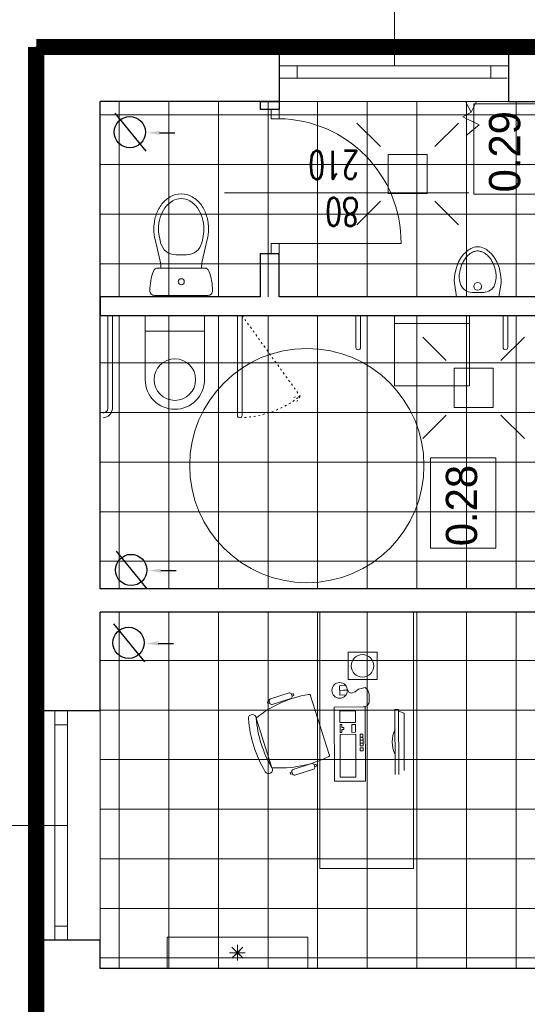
# Model space of a CAD drawing. Header units: millimetres. Extents: x -2948 to 78628, y 64669 to 215420.
# Tile 254 of 256: x 55035 to 55360, y 162346 to 162976. Entities that reach past the tile are written whole.
import ezdxf
from ezdxf.enums import TextEntityAlignment as Align

# ---------------------------------------------------------------- set-up
doc = ezdxf.new("R2010")
doc.units = ezdxf.units.MM
for name, pattern in [('ACAD_ISO03W100', [30, 12, -18]), ('B0301', [25, 12.5, -6.25, 0, -6.25]), ('HIDDEN', [9.525, 6.35, -3.175])]:
    doc.linetypes.add(name, pattern=pattern)
for name, color, linetype, lineweight in [('1_OPIS_OKNA', 60, 'Continuous', 13), ('a_meble', 240, 'Continuous', 5), ('meble inst', 240, 'Continuous', 5), ('NOWE SCIANY', 3, 'Continuous', 13), ('OPIS', 2, 'Continuous', 13), ('P_WYPOSAZENIE_SANITARNE', 4, 'Continuous', 5), ('pomiwszczenia', 95, 'Continuous', 20), ('POMOC', 1, 'Continuous', 13), ('SCIANY', 7, 'Continuous', 30), ('STOLARKA', 3, 'Continuous', 13), ('WYMIAR', 5, 'Continuous', 13), ('WYPOSAZENIE_SANITARNE', 122, 'Continuous', 5), ('ŚCIANY', 7, 'Continuous', 30)]:
    doc.layers.add(name, color=color, linetype=linetype, lineweight=lineweight)
doc.layers.add('_POMOCNICZE', color=252, linetype='Continuous')
doc.layers.add('C--L99b', color=1, linetype='Continuous')
doc.styles.add('CP_ATTR', font='ROMANS.SHX')
doc.styles.add('style2', font='romans.shx', dxfattribs={"width": 0.7})
doc.dimstyles.new('100', dxfattribs={"dimscale": 80, "dimtxt": 0.2, "dimasz": 0.2, "dimexe": 1.25, "dimexo": 0.625, "dimgap": 0.05, "dimtad": 1, "dimdec": 0, "dimdsep": 46, "dimlunit": 6, "dimtxsty": 'style2', "dimblk1": 'TICK', "dimblk2": 'TICK', "dimsah": 1, "dimcen": 0.2, "dimse1": 1, "dimse2": 1, "dimclrd": 256, "dimclrt": 2, "dimadec": 0, "dimazin": 0, "dimtfac": 1, "dimtdec": 0, "dimtix": 1, "dimtmove": 1, "dimatfit": 0, "dimldrblk": 'DOTSMALL', "dimfxl": 1, "dimtolj": 1, "dimtzin": 0, "dimarcsym": 0})
pattern_1 = [(270, (659746.15, 586523.536), (31.75, -6e-14), []), (360, (659746.15, 586523.536), (6e-14, 31.75), [])]

# ---------------------------------------------------------------- blocks, each defined once
blk = doc.blocks.new('kom')
at = {"layer": 'a_meble'}
for points in [[(39.05, -14.92, -0.401573), (37.5, -14.16, -0.132972), (30.49, 21.93, -1), (27.95, 26.23, -0.112252), (61.8, 37.04, -1), (62.23, 32.06, 0.112252), (30.49, 21.93), (62.23, 32.06, -0.132972), (77.43, -1.41, -0.401573), (76.61, -2.93)], [(71.81, 23.31, 0.414214), (71, 21.74), (74.8, 9.83, 0.414214), (76.37, 9.02), (77.56, 9.4), (77.85, 8.51, -0.414214), (77.65, 8.12), (77.05, 7.93, -0.414214), (76.66, 8.13), (76.37, 9.02), (77.56, 9.4, 0.414214), (78.37, 10.97), (74.57, 22.88, 0.414214), (73, 23.69), (71.81, 23.31), (71.52, 24.21, -0.414214), (71.73, 24.6), (72.32, 24.79, -0.414214), (72.72, 24.59), (73, 23.69)], [(26.56, 8.86), (26.28, 9.76, -0.414214), (26.48, 10.15), (27.07, 10.34, -0.414214), (27.47, 10.14), (27.75, 9.24), (26.56, 8.86, 0.414214), (25.75, 7.29), (29.55, -4.62, 0.414214), (31.12, -5.43), (32.32, -5.05), (32.6, -5.94, -0.414214), (32.4, -6.33), (31.8, -6.52, -0.414214), (31.41, -6.32), (31.12, -5.43), (32.32, -5.05, 0.414214), (33.13, -3.48), (29.32, 8.43, 0.414214), (27.75, 9.24)], [(38.99, -57, -0.234116), (55.02, -56.92)]]:
    blk.add_lwpolyline(points, format="xyb", dxfattribs=at)
for points in [[(76.54, -2.73), (38.99, -14.72)], [(82.6, -68.76), (129.99, -68.76), (129.99, -8.76), (-34.01, -8.76), (-34.01, -68.76), (82.6, -68.76)], [(77.09, -25.49), (77.02, -21.47), (82.99, -21.38), (83.14, -25.32)], [(80.13, -26.42), (80, -21.43), (80.41, -26.41)], [(80.61, -26.54), (78.88, -27.31), (78.12, -29.05), (79.09, -31.36), (80.73, -33.56), (81.91, -37.79), (80.14, -39.5), (77.58, -40.31), (71.93, -40.33), (70.01, -38.97), (69.41, -36.59)], [(51.91, -36.36), (50.03, -36.37), (50.02, -34.5), (51.9, -34.49)], [(51.9, -34.49), (51.91, -36.36)], [(26.23, -57.05), (67.78, -56.86), (67.79, -59.15), (26.24, -59.34)], [(28.61, -62.82), (65.46, -62.65), (66.62, -59.15)]]:
    blk.add_lwpolyline(points, dxfattribs=at)
for points in [[(21.82, -18.06), (69.32, -17.84), (69.41, -37.84), (21.91, -38.06)], [(24.34, -21.8), (51.84, -21.68), (51.89, -31.68), (24.39, -31.8)], [(56.22, -22.91), (56.23, -24.16), (54.98, -24.16), (54.97, -22.91), (53.1, -22.92), (53.09, -21.67), (58.09, -21.65), (58.1, -22.9)], [(66.84, -21.61), (66.89, -31.61), (59.39, -31.64), (59.34, -21.64)], [(53.14, -31.67), (53.12, -29.17), (58.12, -29.15), (58.14, -31.65)], [(86.87, -45.37), (104.43, -45.41), (104.47, -26.83), (86.92, -26.78)], [(41.27, -34.54), (43.15, -34.53), (43.16, -36.4), (41.28, -36.41)], [(44.41, -36.4), (44.4, -34.52), (46.27, -34.51), (46.28, -36.39)], [(46.27, -34.51), (48.15, -34.5), (48.16, -36.38), (46.28, -36.39)], [(48.15, -34.5), (50.02, -34.5), (50.03, -36.37), (48.16, -36.38)]]:
    blk.add_lwpolyline(points, close=True, dxfattribs=at)
for centre, radius in [((80, -21.43), 5), ((95.67, -36.1), 7.23)]:
    blk.add_circle(centre, radius, dxfattribs=at)
blk = doc.blocks.new('2DHSN_701_zgzz0d2')
for p, q in [((-19, 0), (19, 0)), ((-19, -41), (-19, 0)), ((19, -41), (19, 0)), ((-19, -10), (19, -10))]:
    blk.add_line(p, q)
blk.add_circle((0, -41), 13.3)
for start, end in [(-180, -90), (-90, 0)]:
    blk.add_arc((0, -41), 19, start, end)
at = {"linetype": 'ByBlock', "style": 'CP_ATTR', "flags": 9}
for tag, p in [('NAME', (-9.19, -2.14)), ('FLOW', (-9.19, -2.15)), ('CHARACTER', (-9.19, -2.16)), ('TEMPERATURE', (-9.19, -2.16)), ('NUMBER', (-9.19, -2.17)), ('PRODUCT-TYPE', (-9.19, -2.18)), ('ORDER-NO', (-9.19, -2.19)), ('OTHER', (-9.18, -2.14)), ('PN', (-9.18, -2.15)), ('PRODUCER', (-9.17, -2.15)), ('ARTICLE', (-9.16, -2.14)), ('VOLTAGE', (-9.16, -2.17)), ('GROUP', (-9.15, -2.16)), ('WEIGHT', (-9.15, -2.16)), ('POWER', (-9.15, -2.19)), ('DN', (-9.14, -2.18))]:
    blk.add_attdef(tag, text='', height=0.000132, dxfattribs=at).set_placement(p, align=Align.MIDDLE_LEFT)
blk = doc.blocks.new('2DHSN_716_f2sxu40')
for p, q in [((-29, 0), (24, 0)), ((-24, -45), (-24, 0)), ((24, 0), (24, -45)), ((24, -5), (-24, -5)), ((24, -45), (-24, -45))]:
    blk.add_line(p, q)
at = {"linetype": 'ByBlock', "style": 'CP_ATTR', "flags": 9}
for tag, p in [('NAME', (-7.36, -1.83)), ('FLOW', (-7.36, -1.83)), ('CHARACTER', (-7.36, -1.84)), ('NUMBER', (-7.36, -1.85)), ('TEMPERATURE', (-7.36, -1.85)), ('PRODUCT-TYPE', (-7.36, -1.86)), ('ORDER-NO', (-7.36, -1.87)), ('PN', (-7.34, -1.83)), ('OTHER', (-7.34, -1.83)), ('PRODUCER', (-7.33, -1.83)), ('VOLTAGE', (-7.33, -1.85)), ('ARTICLE', (-7.32, -1.83)), ('WEIGHT', (-7.32, -1.84)), ('GROUP', (-7.32, -1.85)), ('POWER', (-7.32, -1.87)), ('DN', (-7.31, -1.86))]:
    blk.add_attdef(tag, text='', height=0.00005, dxfattribs=at).set_placement(p, align=Align.MIDDLE_LEFT)
blk = doc.blocks.new('A$C172927FC')
at = {"layer": 'WYPOSAZENIE_SANITARNE'}
for p, q in [((-8.68, 35.29), (0.05, 33.82)), ((0.05, 33.82), (0.01, 6.84)), ((-8.68, 5.37), (0.02, 6.84))]:
    blk.add_line(p, q, dxfattribs=at)
at = {"layer": 'WYPOSAZENIE_SANITARNE', "extrusion": (0, 0, -1)}
for centre, major_axis, start_param, end_param in [((-14.38, 15.45), (-13.38, 13.38), 0.083366, 0.348876), ((-9.98, 5.67), (-20.97, 20.97), 0.353831, 0.563601), ((-11.05, 6.71), (-18.11, 18.11), 0.393284, 0.589384), ((-9.96, 5.65), (-20.98, 20.98), 0.563092, 0.828839), ((-12.86, 14.9), (12.19, 12.19), -0.97239, -0.742667), ((-12.8, 18.28), (-9.8, 9.8), 0.834211, 1.17158), ((-14.06, 15.1), (-13.72, 13.72), 6.016495, 6.365606), ((-17.18, 18.16), (-8.92, 8.92), 5.87072, 6.153939), ((-18.08, 18.91), (8.09, 8.09), 4.580174, 4.87766), ((-13.87, 13.28), (-13.06, 13.06), 0.157604, 0.398026), ((-10.3, 24.35), (-5.16, 5.16), 1.168328, 1.614808), ((-10.77, 23.88), (5.63, 5.63), 0.040978, 0.620876), ((-23.17, 20.32), (6.29, 6.29), 3.928059, 4.443853), ((-23.14, 20.37), (6.32, 6.32), 3.408761, 3.922462), ((-22.72, 20.34), (4.71, 4.71), 3.924544, 4.299004), ((-22.72, 20.31), (4.71, 4.71), 3.554869, 3.929329), ((-6.73, 20.33), (1.77, 1.77), 2.356194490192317, 8.639379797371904), ((-61.62, 20.32), (41.64, 41.64), 0.702899, 0.867788), ((-14.05, 25.58), (-13.73, 13.73), 4.629586, 4.978331), ((-17.18, 22.49), (8.92, 8.92), 3.27073, 3.553949), ((-18.08, 21.74), (8.09, 8.09), 2.976213, 3.273699), ((-10.77, 16.77), (5.63, 5.63), 0.949811, 1.529709), ((-14.38, 25.22), (13.38, 13.38), 2.792384, 3.057777), ((-13.87, 27.37), (-13.06, 13.06), 4.314254, 4.554676), ((-9.97, 35.03), (-20.99, 20.99), 4.148711, 4.358191), ((-11.05, 33.94), (-18.11, 18.11), 4.122896, 4.318997), ((-12.86, 25.75), (12.19, 12.19), 2.313354, 2.543077), ((-12.8, 22.37), (9.8, 9.8), 1.969904, 2.307273), ((-10.3, 16.3), (5.16, 5.16), 1.526676, 1.973155), ((-9.96, 35.02), (-20.98, 20.98), 3.883456, 4.149114)]:
    blk.add_ellipse(centre, major_axis=major_axis, ratio=1, start_param=start_param, end_param=end_param, dxfattribs=at)
blk = doc.blocks.new('2DHSN_724_5an68yu')
for p, q in [((-17.5, 17.51), (-32.5, 32.51)), ((17.5, 17.51), (32.5, 32.51)), ((-17.5, -17.51), (-32.5, -32.51)), ((17.5, -17.51), (32.5, -32.51))]:
    blk.add_line(p, q)
blk.add_lwpolyline([(-12.5, 12.5), (12.5, 12.5), (12.5, -12.5), (-12.5, -12.5)], close=True)
at = {"linetype": 'ByBlock', "style": 'CP_ATTR', "flags": 9}
for tag, p in [('NAME', (-9.19, -1.83)), ('FLOW', (-9.19, -1.83)), ('CHARACTER', (-9.19, -1.84)), ('NUMBER', (-9.19, -1.85)), ('TEMPERATURE', (-9.19, -1.85)), ('PRODUCT-TYPE', (-9.19, -1.86)), ('ORDER-NO', (-9.19, -1.87)), ('PN', (-9.18, -1.83)), ('OTHER', (-9.18, -1.83)), ('PRODUCER', (-9.17, -1.83)), ('ARTICLE', (-9.16, -1.83)), ('VOLTAGE', (-9.16, -1.85)), ('WEIGHT', (-9.15, -1.84)), ('GROUP', (-9.15, -1.85)), ('POWER', (-9.15, -1.87)), ('DN', (-9.14, -1.86))]:
    blk.add_attdef(tag, text='', height=0.00005, dxfattribs=at).set_placement(p, align=Align.MIDDLE_LEFT)
blk = doc.blocks.new('A$C48A16FC9')
at = {"layer": 'WYPOSAZENIE_SANITARNE'}
for p, q in [((-13.67, 35.98), (20.52, 35.98)), ((-13.28, 0.27), (-10.09, 14.1)), ((18.4, 18.48), (-11.55, 18.48)), ((20.13, 0.27), (16.94, 14.1)), ((0, 10), (6.85, 10)), ((-10.36, -0.41), (-9.74, 2.25)), ((17.21, -0.41), (16.6, 2.25))]:
    blk.add_line(p, q, dxfattribs=at)
for points in [[(-14.07, -6.52, 0.072039), (-12.86, -14.86, 0.083339), (-9.48, -21.8, 0.106661), (-3.63, -27.12, 0.132138), (3.43, -29.02, 0.132138), (10.48, -27.12, 0.106661), (16.33, -21.8, 0.083339), (19.72, -14.86, 0.072039), (20.93, -6.52, 0.05824), (20.13, 0.27, 0.083339)], [(-13.28, 0.27, 0.05824), (-14.07, -6.52, 0.072039)], [(-10.36, -0.43, 0.05824), (-11.07, -6.52, 0.05824)], [(-11.07, -6.52, 0.072039), (-9.99, -14.01, 0.083339), (-7.04, -20.05, 0.106661), (-2.12, -24.52, 0.132138), (3.43, -26.02, 0.132138), (8.98, -24.52, 0.106661), (13.89, -20.05, 0.083339), (16.84, -14.01, 0.072039), (17.93, -6.52, 0.05824), (17.21, -0.43, 0.05824)]]:
    blk.add_lwpolyline(points, format="xyb", dxfattribs=at)
blk.add_circle((3.43, 27.23), 1.96, dxfattribs=at)
for centre, radius, start, end in [((-13.67, 32.98), 3, 90, 180.53765), ((20.33, 33.3), 37, 180.53765, 200.34174), ((20.52, 32.98), 3, 359.46235, 90), ((-13.48, 33.3), 37, 339.65826, 359.46235), ((-11.55, 21.48), 3, 200.34174, 270), ((18.4, 21.48), 3, 270, 339.65826), ((-29.57, 18.6), 20, 346.99533, 359.67168), ((36.43, 18.6), 20, 180.32832, 193.00467), ((0, 0), 10, 90, 166.99533), ((6.85, 0), 10, 13.00467, 90)]:
    blk.add_arc(centre, radius, start, end, dxfattribs=at)
blk = doc.blocks.new('TICK')
at = {"color": 5}
for p, q in [((0, -0.75), (0, 0.75)), ((-1, 0), (1, 0))]:
    blk.add_line(p, q, dxfattribs=at)
at = {"const_width": 0.1}
blk.add_lwpolyline([(-0.354, -0.354), (0.354, 0.354)], dxfattribs=at)
blk = doc.blocks.new('*D1919')
at = {"layer": 'Defpoints', "color": 0, "ltscale": 2, "transparency": 16777216}
for p in [(54359.15, 162368.62), (55097.36, 162368.62), (55097.36, 162326.62)]:
    blk.add_point(p, dxfattribs=at)
at = {"layer": 'WYMIAR', "lineweight": -2, "ltscale": 2, "transparency": 16777216}
blk.add_line((54359.15, 162342.62), (54359.15, 162352.62), dxfattribs=at)
at = {"layer": 'WYMIAR', "lineweight": -2, "ltscale": 2, "transparency": 16777216, "xscale": 16, "yscale": 16, "zscale": 16}
for p, rotation in [((54359.15, 162368.62), 90), ((54359.15, 162326.62), 270)]:
    blk.add_blockref('TICK', p, dxfattribs=dict(at, rotation=rotation))
at = {"layer": 'WYMIAR', "color": 2, "ltscale": 2, "transparency": 16777216, "insert": (54347.15, 162347.62), "char_height": 16, "attachment_point": 5, "rotation": 90, "style": 'style2'}
blk.add_mtext('\\A1;42', dxfattribs=at)
blk = doc.blocks.new('_DotSmall')
at = {"layer": 'OPIS', "color": 0, "const_width": 0.5}
blk.add_lwpolyline([(-0.0625, 0, 1), (0.0625, 0, 1)], format="xyb", close=True, dxfattribs=at)
blk = doc.blocks.new('*D1920')
at = {"layer": 'Defpoints', "color": 0, "ltscale": 2, "transparency": 16777216}
for p in [(54359.15, 162596.62), (55097.36, 162596.62), (55097.36, 162368.62)]:
    blk.add_point(p, dxfattribs=at)
at = {"layer": 'WYMIAR', "lineweight": -2, "ltscale": 2, "transparency": 16777216}
blk.add_line((54359.15, 162384.62), (54359.15, 162580.62), dxfattribs=at)
at = {"layer": 'WYMIAR', "lineweight": -2, "ltscale": 2, "transparency": 16777216, "xscale": 16, "yscale": 16, "zscale": 16}
for p, rotation in [((54359.15, 162596.62), 90), ((54359.15, 162368.62), 270)]:
    blk.add_blockref('TICK', p, dxfattribs=dict(at, rotation=rotation))
at = {"layer": 'WYMIAR', "color": 2, "ltscale": 2, "transparency": 16777216, "insert": (54347.15, 162482.62), "char_height": 16, "attachment_point": 5, "rotation": 90, "style": 'style2'}
blk.add_mtext('\\A1;228', dxfattribs=at)
blk = doc.blocks.new('*D1921')
at = {"layer": 'Defpoints', "color": 0, "ltscale": 2, "transparency": 16777216}
for p in [(54359.15, 162611.62), (55097.36, 162611.62), (55097.36, 162596.62)]:
    blk.add_point(p, dxfattribs=at)
at = {"layer": 'WYMIAR', "lineweight": -2, "ltscale": 2, "transparency": 16777216}
for p, q in [((54359.15, 162627.62), (54359.15, 162643.62)), ((54359.15, 162596.62), (54359.15, 162611.62)), ((54359.15, 162580.62), (54359.15, 162564.62))]:
    blk.add_line(p, q, dxfattribs=at)
at = {"layer": 'WYMIAR', "lineweight": -2, "ltscale": 2, "transparency": 16777216, "xscale": 16, "yscale": 16, "zscale": 16}
for p, rotation in [((54359.15, 162611.62), 270), ((54359.15, 162596.62), 90)]:
    blk.add_blockref('TICK', p, dxfattribs=dict(at, rotation=rotation))
at = {"layer": 'WYMIAR', "color": 2, "ltscale": 2, "transparency": 16777216, "insert": (54347.15, 162604.12), "char_height": 16, "attachment_point": 5, "rotation": 90, "style": 'style2'}
blk.add_mtext('\\A1;15', dxfattribs=at)
blk = doc.blocks.new('*D1922')
at = {"layer": 'Defpoints', "color": 0, "ltscale": 2, "transparency": 16777216}
for p in [(54359.15, 162786.62), (55097.36, 162786.62), (55097.36, 162611.62)]:
    blk.add_point(p, dxfattribs=at)
at = {"layer": 'WYMIAR', "lineweight": -2, "ltscale": 2, "transparency": 16777216}
blk.add_line((54359.15, 162627.62), (54359.15, 162770.62), dxfattribs=at)
at = {"layer": 'WYMIAR', "lineweight": -2, "ltscale": 2, "transparency": 16777216, "xscale": 16, "yscale": 16, "zscale": 16}
for p, rotation in [((54359.15, 162786.62), 90), ((54359.15, 162611.62), 270)]:
    blk.add_blockref('TICK', p, dxfattribs=dict(at, rotation=rotation))
at = {"layer": 'WYMIAR', "color": 2, "ltscale": 2, "transparency": 16777216, "insert": (54347.15, 162699.12), "char_height": 16, "attachment_point": 5, "rotation": 90, "style": 'style2'}
blk.add_mtext('\\A1;175', dxfattribs=at)
blk = doc.blocks.new('*D1923')
at = {"layer": 'Defpoints', "color": 0, "ltscale": 2, "transparency": 16777216}
for p in [(54359.15, 162798.62), (55097.36, 162798.62), (55097.36, 162786.62)]:
    blk.add_point(p, dxfattribs=at)
at = {"layer": 'WYMIAR', "lineweight": -2, "ltscale": 2, "transparency": 16777216}
for p, q in [((54359.15, 162814.62), (54359.15, 162830.62)), ((54359.15, 162786.62), (54359.15, 162798.62)), ((54359.15, 162770.62), (54359.15, 162754.62))]:
    blk.add_line(p, q, dxfattribs=at)
at = {"layer": 'WYMIAR', "lineweight": -2, "ltscale": 2, "transparency": 16777216, "xscale": 16, "yscale": 16, "zscale": 16}
for p, rotation in [((54359.15, 162798.62), 270), ((54359.15, 162786.62), 90)]:
    blk.add_blockref('TICK', p, dxfattribs=dict(at, rotation=rotation))
at = {"layer": 'WYMIAR', "color": 2, "ltscale": 2, "transparency": 16777216, "insert": (54347.15, 162792.62), "char_height": 16, "attachment_point": 5, "rotation": 90, "style": 'style2'}
blk.add_mtext('\\A1;12', dxfattribs=at)
blk = doc.blocks.new('*D1941')
at = {"layer": 'Defpoints', "color": 0, "ltscale": 2, "transparency": 16777216}
for p in [(54359.15, 162923.62), (55086.96, 162923.62), (55086.96, 162798.62)]:
    blk.add_point(p, dxfattribs=at)
at = {"layer": 'WYMIAR', "lineweight": -2, "ltscale": 2, "transparency": 16777216}
blk.add_line((54359.15, 162814.62), (54359.15, 162907.62), dxfattribs=at)
at = {"layer": 'WYMIAR', "lineweight": -2, "ltscale": 2, "transparency": 16777216, "xscale": 16, "yscale": 16, "zscale": 16}
for p, rotation in [((54359.15, 162923.62), 90), ((54359.15, 162798.62), 270)]:
    blk.add_blockref('TICK', p, dxfattribs=dict(at, rotation=rotation))
at = {"layer": 'WYMIAR', "color": 2, "ltscale": 2, "transparency": 16777216, "insert": (54347.15, 162861.12), "char_height": 16, "attachment_point": 5, "rotation": 90, "style": 'style2'}
blk.add_mtext('\\A1;125', dxfattribs=at)
blk = doc.blocks.new('*D1988')
at = {"layer": 'Defpoints', "color": 0, "ltscale": 2, "transparency": 16777216}
for p in [(54359.15, 162958.62), (55086.96, 162958.62), (55086.96, 162923.62)]:
    blk.add_point(p, dxfattribs=at)
at = {"layer": 'WYMIAR', "lineweight": -2, "ltscale": 2, "transparency": 16777216}
for p, q in [((54359.15, 162974.62), (54359.15, 162990.62)), ((54359.15, 162923.62), (54359.15, 162958.62)), ((54359.15, 162907.62), (54359.15, 162891.62))]:
    blk.add_line(p, q, dxfattribs=at)
at = {"layer": 'WYMIAR', "lineweight": -2, "ltscale": 2, "transparency": 16777216, "xscale": 16, "yscale": 16, "zscale": 16}
for p, rotation in [((54359.15, 162958.62), 270), ((54359.15, 162923.62), 90)]:
    blk.add_blockref('TICK', p, dxfattribs=dict(at, rotation=rotation))
at = {"layer": 'WYMIAR', "color": 2, "ltscale": 2, "transparency": 16777216, "insert": (54347.15, 162941.12), "char_height": 16, "attachment_point": 5, "rotation": 90, "style": 'style2'}
blk.add_mtext('\\A1;35', dxfattribs=at)
blk = doc.blocks.new('*D1968')
at = {"layer": 'Defpoints', "color": 0, "ltscale": 2, "transparency": 16777216}
for p in [(55396.96, 163178.55), (55086.96, 162980.76), (55396.96, 162923.62)]:
    blk.add_point(p, dxfattribs=at)
at = {"layer": 'WYMIAR', "lineweight": -2, "ltscale": 2, "transparency": 16777216}
blk.add_line((55102.96, 163178.55), (55380.96, 163178.55), dxfattribs=at)
at = {"layer": 'WYMIAR', "lineweight": -2, "ltscale": 2, "transparency": 16777216, "xscale": 16, "yscale": 16, "zscale": 16, "rotation": 180}
blk.add_blockref('TICK', (55086.96, 163178.55), dxfattribs=at)
at = {"layer": 'WYMIAR', "lineweight": -2, "ltscale": 2, "transparency": 16777216, "xscale": 16, "yscale": 16, "zscale": 16}
blk.add_blockref('TICK', (55396.96, 163178.55), dxfattribs=at)
at = {"layer": 'WYMIAR', "color": 2, "ltscale": 2, "transparency": 16777216, "insert": (55241.96, 163166.55), "char_height": 16, "attachment_point": 5, "rotation": 180, "style": 'style2'}
blk.add_mtext('\\A1;310', dxfattribs=at)

msp = doc.modelspace()

# ---------------------------------------------------------------- hatches: boundary and pattern name
at = {"layer": '_POMOCNICZE', "lineweight": 13, "true_color": 0xf8991e, "extrusion": (-8.85905e-08, -2.09366e-08, 1)}
h = msp.add_hatch(dxfattribs=at)
h.set_pattern_fill('ANSI37', color=30, scale=10, angle=135)
h.set_pattern_definition(pattern_1)
h.paths.add_polyline_path([(55606.96, 162923.62), (55086.96, 162923.62), (55086.96, 162798.62), (55606.96, 162798.62)])
h = msp.add_hatch(dxfattribs=at)
h.set_pattern_fill('ANSI37', color=30, scale=10, angle=135)
h.set_pattern_definition(pattern_1)
h.paths.add_polyline_path([(55628.96, 162786.64), (55086.96, 162786.62), (55086.96, 162611.62), (55628.96, 162611.62)])
h = msp.add_hatch(dxfattribs=at)
h.set_pattern_fill('ANSI37', color=30, scale=10, angle=135)
h.set_pattern_definition(pattern_1)
h.paths.add_polyline_path([(55606.96, 162596.62), (55086.96, 162596.62), (55086.96, 162368.62), (55606.96, 162368.62)])

# ---------------------------------------------------------------- linework, layer by layer
for p, q in [((55096.33, 162916.22), (55116.05, 162891.97)), ((55124.93, 162903.68), (55134.8, 162903.68)), ((55097.14, 162635.87), (55116.85, 162611.62)), ((55125.73, 162623.33), (55135.6, 162623.33)), ((55095.5, 162589.22), (55115.21, 162564.97)), ((55124.09, 162576.67), (55133.96, 162576.67))]:
    msp.add_line(p, q)
for centre in [(55105.91, 162904.09), (55106.72, 162623.74), (55105.08, 162577.09)]:
    msp.add_circle(centre, 10)
for points in [[(55124.93, 162902.37), (55124.93, 162904.99), (55117.05, 162903.68)], [(55125.73, 162622.01), (55125.73, 162624.64), (55117.85, 162623.33)], [(55124.09, 162575.36), (55124.09, 162577.99), (55116.21, 162576.67)]]:
    msp.add_solid(points)
at = {"layer": '1_OPIS_OKNA'}
for p, q in [((55275.46, 162946.62), (55275.46, 163080.19)), ((55065.96, 162460.12), (54930.4, 162460.12))]:
    msp.add_line(p, q, dxfattribs=at)
at = {"layer": 'C--L99b', "color": 12, "linetype": 'B0301', "true_color": 0xdb0000, "const_width": 10.37}
for points in [[(56288.96, 162958.62), (55045.96, 162958.62)], [(55045.96, 162958.62), (55045.96, 159906.62)]]:
    msp.add_lwpolyline(points, dxfattribs=at)
at = {"layer": 'meble inst', "lineweight": 5, "ltscale": 0.02}
for p, q in [((55324.47, 162916.82), (55321.06, 162923.17)), ((55327.7, 162923.17), (55324.47, 162916.82)), ((55324.47, 162916.82), (55319.09, 162913.94)), ((55319.09, 162913.94), (55329.52, 162908.85)), ((55329.52, 162908.85), (55321.17, 162902)), ((55091.75, 162727.23), (55091.75, 162786.62)), ((55094.75, 162727.23), (55094.75, 162786.62)), ((55174.75, 162722.73), (55174.75, 162786.62)), ((55177.75, 162722.73), (55177.75, 162786.62)), ((55250.66, 162766.24), (55250.66, 162786.62)), ((55253.66, 162786.62), (55253.66, 162766.24)), ((55344.93, 162786.62), (55344.93, 162766.24)), ((55347.93, 162766.24), (55347.93, 162786.62))]:
    msp.add_line(p, q, dxfattribs=at)
at = {"layer": 'meble inst', "linetype": 'ACAD_ISO03W100', "ltscale": 0.1}
for p, q in [((55177.75, 162786.62), (55214.98, 162735.06)), ((55210.86, 162734.27), (55214.98, 162735.06)), ((55214.98, 162735.06), (55212.77, 162731.63))]:
    msp.add_line(p, q, dxfattribs=at)
at = {"layer": 'meble inst', "lineweight": 5, "ltscale": 0.02}
msp.add_circle((55219.25, 162690.6), 75, dxfattribs=at)
for centre, radius, start in [((55252.16, 162766.24), 1.5, 180), ((55346.43, 162766.24), 1.5, 180), ((55088.75, 162727.23), 3, 270), ((55088.75, 162727.23), 6, 270), ((55176.25, 162722.73), 1.5, 180)]:
    msp.add_arc(centre, radius, start, 0, dxfattribs=at)
at = {"layer": 'meble inst', "linetype": 'ACAD_ISO03W100', "ltscale": 0.1}
msp.add_arc((55174.75, 162786.62), 65.4, 271.34501, 307.96229, dxfattribs=at)
at = {"layer": 'NOWE SCIANY'}
for p, q in [((55196.46, 162918.58), (55196.46, 162912.7)), ((55201.46, 162918.53), (55201.46, 162912.7)), ((55201.46, 162912.7), (55196.46, 162912.7)), ((55196.46, 162832.69), (55196.46, 162826.19)), ((55201.46, 162832.69), (55196.46, 162832.69)), ((55201.46, 162832.69), (55201.46, 162826.19))]:
    msp.add_line(p, q, dxfattribs=at)
at = {"layer": 'NOWE SCIANY', "ltscale": 2}
msp.add_line((55201.46, 162832.69), (55279.73, 162832.69), dxfattribs=at)
at = {"layer": 'NOWE SCIANY'}
msp.add_lwpolyline([(55196.46, 162918.53), (55201.46, 162918.53), (55189.49, 162918.53)], dxfattribs=at)
at = {"layer": 'NOWE SCIANY', "ltscale": 2}
msp.add_arc((55200.27, 162833.38), 79.33, 359.4999, 89.24614, dxfattribs=at)
at = {"layer": 'P_WYPOSAZENIE_SANITARNE', "ltscale": 2}
msp.add_lwpolyline([(55219.83, 162368.62), (55129.83, 162368.62), (55129.83, 162388.62), (55219.83, 162388.62)], close=True, dxfattribs=at)
at = {"layer": 'P_WYPOSAZENIE_SANITARNE', "linetype": 'HIDDEN', "ltscale": 2}
for points in [[(55174.83, 162378.62), (55178.37, 162375.09), (55171.29, 162382.16)], [(55174.83, 162378.62), (55171.29, 162375.09), (55178.36, 162382.16), (55174.83, 162378.62)], [(55174.83, 162378.62), (55174.83, 162373.62), (55174.83, 162383.62)], [(55174.83, 162378.62), (55169.83, 162378.62), (55179.83, 162378.62), (55174.83, 162378.62)]]:
    msp.add_lwpolyline(points, dxfattribs=at)
at = {"layer": 'pomiwszczenia'}
for points in [[(55326.14, 162864.29), (55326.14, 162922.18), (55367.82, 162922.18), (55367.82, 162864.29)], [(55298.51, 162637.74), (55298.51, 162695.64), (55340.2, 162695.64), (55340.2, 162637.74)]]:
    msp.add_lwpolyline(points, close=True, dxfattribs=at)
at = {"layer": 'POMOC'}
for p, q in [((55201.46, 162958.62), (55348.46, 162958.62)), ((55348.46, 162923.62), (55201.46, 162923.62)), ((55323.02, 162865.29), (55166.46, 162865.29)), ((55045.96, 162386.62), (55045.96, 162533.62)), ((55057.96, 162386.62), (55057.96, 162533.62)), ((55057.96, 162386.62), (55057.96, 162533.62)), ((55086.96, 162533.62), (55086.96, 162386.62))]:
    msp.add_line(p, q, dxfattribs=at)
at = {"layer": 'SCIANY', "ltscale": 2}
for p, q in [((55396.96, 162611.62), (55086.96, 162611.62)), ((55354.96, 162596.62), (55086.96, 162596.62))]:
    msp.add_line(p, q, dxfattribs=at)
for points in [[(55189.49, 162918.53), (55189.49, 162923.62), (55201.46, 162923.62), (55201.46, 162918.53), (55189.46, 162918.53)], [(55396.96, 162731.88), (55408.38, 162731.88), (55408.96, 162786.62), (55495.4, 162786.64), (55495.4, 162798.62), (55408.96, 162798.62), (55408.94, 162816.82), (55408.94, 162815.57), (55396.96, 162815.57), (55396.96, 162798.62), (55201.46, 162798.62), (55201.46, 162826.19), (55189.46, 162826.19), (55189.46, 162798.62), (55086.96, 162798.62), (55086.96, 162786.62), (55396.96, 162786.62), (55396.96, 162731.88)]]:
    msp.add_lwpolyline(points, dxfattribs=at)
at = {"layer": 'STOLARKA'}
for p, q in [((55201.46, 162946.62), (55348.46, 162946.62)), ((55212.96, 162946.62), (55212.96, 162938.62)), ((55336.96, 162946.62), (55336.96, 162938.62)), ((55201.46, 162938.62), (55347.46, 162938.62)), ((55057.96, 162386.62), (55057.96, 162533.62)), ((55065.96, 162386.62), (55065.96, 162533.62)), ((55057.96, 162524.62), (55065.96, 162524.62)), ((55057.96, 162395.62), (55065.96, 162395.62))]:
    msp.add_line(p, q, dxfattribs=at)
at = {"layer": 'ŚCIANY', "ltscale": 2}
for p, q in [((55045.96, 162533.62), (55045.96, 162958.62)), ((55201.46, 162958.62), (55045.96, 162958.62)), ((55201.46, 162958.62), (55201.46, 162923.62)), ((55348.46, 162958.62), (55348.46, 162923.62)), ((55681.96, 162958.62), (55348.46, 162958.62)), ((55086.96, 162611.62), (55086.96, 162923.62)), ((55201.46, 162923.62), (55086.96, 162923.62)), ((55348.46, 162923.62), (55396.96, 162923.62)), ((55086.96, 162533.62), (55086.96, 162596.62)), ((55474.96, 162596.62), (55086.96, 162596.62)), ((55086.96, 162533.62), (55045.96, 162533.62)), ((55045.96, 162231.62), (55045.96, 162386.62)), ((55086.96, 162386.62), (55045.96, 162386.62)), ((55086.96, 162368.62), (55086.96, 162386.62)), ((55606.96, 162368.62), (55086.96, 162368.62))]:
    msp.add_line(p, q, dxfattribs=at)

# ---------------------------------------------------------------- block references
at = {"layer": 'meble inst', "lineweight": 5, "ltscale": 0.02}
for name, p in [('2DHSN_724_5an68yu', (55283.8, 162877.32)), ('2DHSN_701_zgzz0d2', (55134.75, 162786.62))]:
    msp.add_blockref(name, p, dxfattribs=at)
at = {"layer": 'meble inst', "lineweight": 5, "ltscale": 0.02, "xscale": -1}
for name, p in [('2DHSN_716_f2sxu40', (55299.3, 162786.62)), ('2DHSN_724_5an68yu', (55326.03, 162740.36))]:
    msp.add_blockref(name, p, dxfattribs=at)
at = {"layer": 'NOWE SCIANY', "rotation": 90}
msp.add_blockref('kom', (55218.83, 162466.63), dxfattribs=at)
at = {"layer": 'WYPOSAZENIE_SANITARNE'}
for name, p, rotation in [('A$C48A16FC9', (55142.23, 162835.52), 180.0000000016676), ('A$C172927FC', (55308.32, 162798.62), 270.0225746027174)]:
    msp.add_blockref(name, p, dxfattribs=dict(at, rotation=rotation))

# ---------------------------------------------------------------- texts
at = {"layer": 'NOWE SCIANY', "linetype": 'Continuous', "ltscale": 0.2, "insert": (55252.56, 162844), "char_height": 18, "width": 280.1371, "attachment_point": 1, "rotation": 179.99152, "style": 'style2'}
msp.add_mtext('80\\P210', dxfattribs=at)
at = {"layer": 'pomiwszczenia', "char_height": 20, "attachment_point": 5, "rotation": 90}
for s, insert in [('0.29', (55346.03, 162891.52)), ('0.28', (55318.4, 162664.97))]:
    msp.add_mtext_dynamic_manual_height_columns(s, width=0.7657, gutter_width=4.5, heights=[0], dxfattribs=dict(at, insert=insert))

# ---------------------------------------------------------------- dimensions: what is measured, and where the dimension line sits
at = {"layer": 'WYMIAR', "ltscale": 2}
for base, p1, p2, angle, picture, middle in [((55396.96, 163178.55), (55086.96, 162980.76), (55396.96, 162923.62), 180, '*D1968', (55241.96, 163166.55)), ((54359.15, 162958.62), (55086.96, 162923.62), (55086.96, 162958.62), 90, '*D1988', (54347.15, 162941.12)), ((54359.15, 162923.62), (55086.96, 162798.62), (55086.96, 162923.62), 90, '*D1941', (54347.15, 162861.12)), ((54359.15, 162798.62), (55097.36, 162786.62), (55097.36, 162798.62), 90, '*D1923', (54347.15, 162792.62)), ((54359.15, 162786.62), (55097.36, 162611.62), (55097.36, 162786.62), 90, '*D1922', (54347.15, 162699.12)), ((54359.15, 162611.62), (55097.36, 162596.62), (55097.36, 162611.62), 90, '*D1921', (54347.15, 162604.12)), ((54359.15, 162596.62), (55097.36, 162368.62), (55097.36, 162596.62), 90, '*D1920', (54347.15, 162482.62)), ((54359.15, 162368.62), (55097.36, 162326.62), (55097.36, 162368.62), 90, '*D1919', (54347.15, 162347.62))]:
    dim = msp.add_linear_dim(base=base, p1=p1, p2=p2, angle=angle, dimstyle='100', dxfattribs=at)
    dim.commit()
    dim.dimension.update_dxf_attribs({"geometry": picture, "text_midpoint": middle})

doc.saveas('drawing.dxf')
